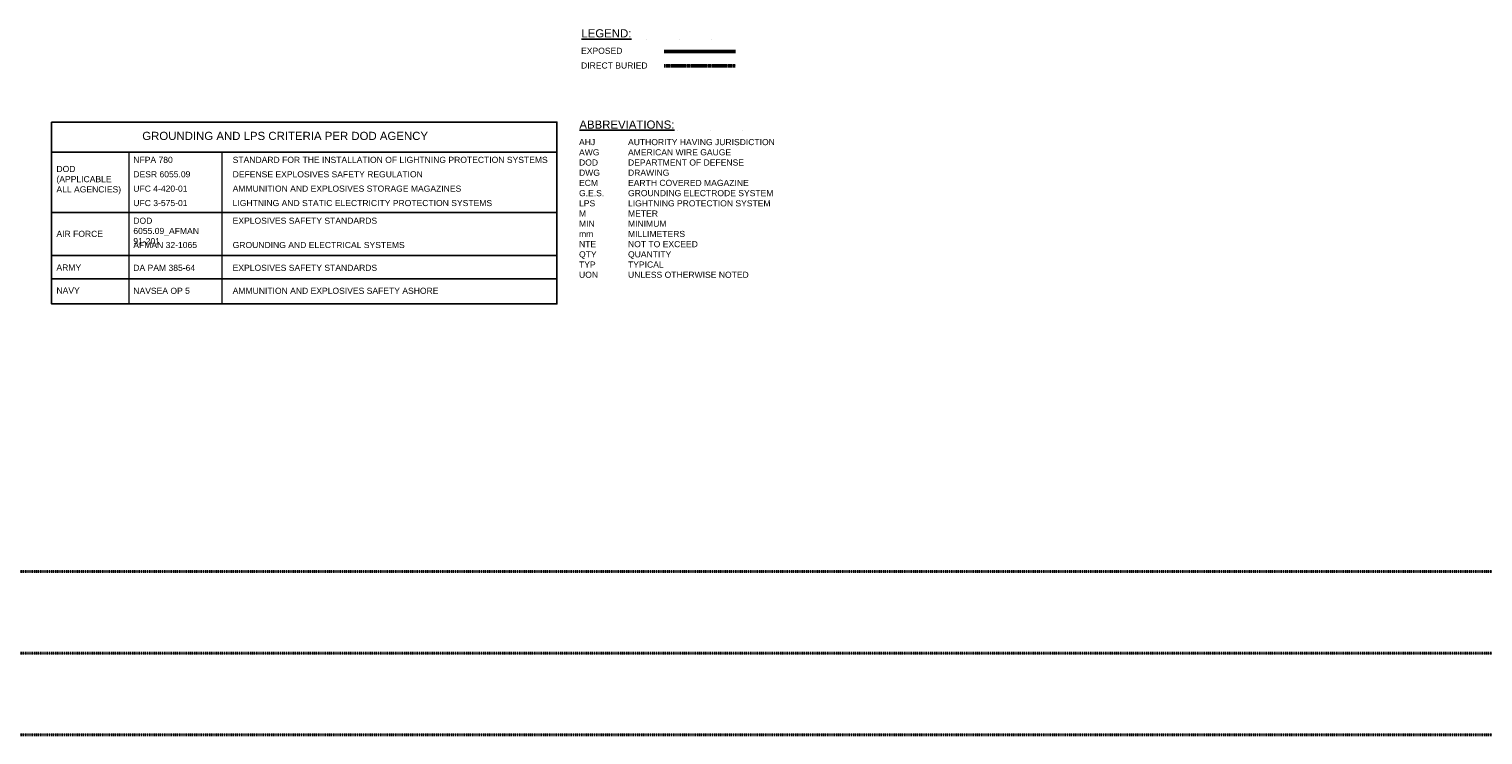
# Model space of a CAD drawing. Header units: inches. Extents: x 0 to 21849, y 0 to 20143.
# Tile 8 of 25: x 3325 to 5462, y 7750 to 8787. Entities that reach past the tile are written whole.
import ezdxf

# ---------------------------------------------------------------- set-up
doc = ezdxf.new("R2010")
doc.units = ezdxf.units.IN
doc.header["$MEASUREMENT"] = 0
doc.linetypes.add('DASHED2', pattern=[0.375, 0.25, -0.125])
doc.linetypes.add('HIDDEN2', pattern=[0.1875, 0.125, -0.0625])
for name, color, linetype, lineweight in [('E-LPS-COND', 92, 'DASHED2', 50), ('E-LPS-ISO', 7, 'DASHED2', 40), ('E-STD-TEXT', 7, 'Continuous', 25)]:
    doc.layers.add(name, color=color, linetype=linetype, lineweight=lineweight)
doc.styles.get("Standard").update_dxf_attribs({"font": 'arial.ttf'})

msp = doc.modelspace()

# ---------------------------------------------------------------- linework, layer by layer
at = {"layer": 'E-LPS-COND', "color": 7, "linetype": 'Continuous'}
msp.add_line((4363.7, 8754.2), (4258.7, 8754.2), dxfattribs=at)
at = {"layer": 'E-LPS-COND', "color": 7}
msp.add_line((4258.9, 8733.1), (4363.9, 8733.1), dxfattribs=at)
at = {"layer": 'E-LPS-ISO', "color": 7, "linetype": 'HIDDEN2'}
for p, q in [((349.8, 7989.7), (7696.4, 7989.7)), ((349.8, 7869.7), (7696.4, 7869.7)), ((349.8, 7749.7), (7696.4, 7749.7))]:
    msp.add_line(p, q, dxfattribs=at)
at = {"layer": 'E-STD-TEXT', "color": 7}
for p, q in [((3358.4, 8606.2), (4101.3, 8606.2)), ((3358.4, 8517.7), (4101.3, 8517.7)), ((3358.4, 8454.7), (4101.3, 8454.7)), ((3358.4, 8420.4), (4101.3, 8420.4))]:
    msp.add_line(p, q, dxfattribs=at)
at = {"layer": 'E-STD-TEXT', "color": 7, "lineweight": 0}
for p, q in [((3472.2, 8606.2), (3472.2, 8383.3)), ((3608.6, 8606.2), (3608.6, 8383.3))]:
    msp.add_line(p, q, dxfattribs=at)
at = {"layer": 'E-STD-TEXT', "color": 7}
msp.add_lwpolyline([(3358.4, 8650.6), (4101.3, 8650.6), (4101.3, 8383.3), (3358.4, 8383.3)], close=True, dxfattribs=at)

# ---------------------------------------------------------------- texts
at = {"layer": 'E-STD-TEXT', "color": 7, "attachment_point": 1}
for s, width, gutter_width, heights, insert, char_height in [('{\\LLEGEND:^I^I^I^I}', 294.889, 48, [14.6], (4137.1, 8787.1), 12), ('\\A1;GROUNDING AND LPS CRITERIA PER DOD AGENCY', 473.741, 24, [0], (3491.7, 8636.3), 12), ('{\\LABBREVIATIONS:^I^I^I^I}', 301.542, 48, [14.6], (4134.2, 8652.9), 12), ('\\A1;NFPA 780', 105.981, 24, [0], (3478.6, 8599.6), 9), ('\\A1;STANDARD FOR THE INSTALLATION OF LIGHTNING PROTECTION SYSTEMS', 472.999, 24, [0], (3624.6, 8599.6), 9), ('\\A1;DOD\\P(APPLICABLE ALL AGENCIES)', 98.866, 24, [49.3], (3365.6, 8586.2), 9), ('\\A1;DESR 6055.09', 157.85, 24, [0], (3478.6, 8578.4), 9), ('\\A1;DEFENSE EXPLOSIVES SAFETY REGULATION', 453.351, 24, [0], (3624.6, 8578.4), 9), ('\\A1;UFC 4-420-01 ', 107.552, 24, [0], (3478.6, 8557.3), 9), ('\\A1;AMMUNITION AND EXPLOSIVES STORAGE MAGAZINES', 447.064, 24, [0], (3624.6, 8557.3), 9), ('\\A1;UFC 3-575-01', 98.907, 24, [0], (3478.6, 8536.1), 9), ('\\A1;LIGHTNING AND STATIC ELECTRICITY PROTECTION SYSTEMS', 458.066, 24, [0], (3624.6, 8536.1), 9), ('\\A1;DOD 6055.09_AFMAN 91-201', 126.463, 24, [53.3], (3478.6, 8510.1), 9), ('\\A1;EXPLOSIVES SAFETY STANDARDS', 385.614, 24, [0], (3624.6, 8510.1), 9), ('\\A1;AIR FORCE', 94.933, 24, [13.2], (3365.6, 8490.8), 9), ('\\A1;AFMAN 32-1065', 111.09, 24, [0], (3478.6, 8474.4), 9), ('\\A1;GROUNDING AND ELECTRICAL SYSTEMS', 423.468, 24, [0], (3624.6, 8474.4), 9), ('\\A1;ARMY', 94.933, 24, [13.2], (3365.6, 8441.3), 9), ('\\A1;DA PAM 385-64', 105.578, 24, [0], (3478.6, 8440.9), 9), ('\\A1;EXPLOSIVES SAFETY STANDARDS', 385.614, 24, [0], (3624.6, 8440.9), 9), ('\\A1;NAVY', 94.933, 24, [13.2], (3365.6, 8407.5), 9), ('\\A1;NAVSEA OP 5', 111.09, 24, [0], (3478.6, 8407.1), 9), ('\\A1;AMMUNITION AND EXPLOSIVES SAFETY ASHORE', 423.468, 24, [0], (3624.6, 8407.1), 9)]:
    msp.add_mtext_dynamic_manual_height_columns(s, width=width, gutter_width=gutter_width, heights=heights, dxfattribs=dict(at, insert=insert, char_height=char_height))
at = {"layer": 'E-STD-TEXT', "color": 7, "char_height": 9, "attachment_point": 1, "line_spacing_factor": 0.8}
for s, width, gutter_width, heights, insert in [('\\A1;\\pxsm1;EXPOSED', 89.254, 48, [11.1], (4136.7, 8759.9)), ('\\A1;\\pxsm1;DIRECT BURIED', 124.328, 43.2, [20.6], (4136.7, 8738.3)), ('\\A1;\\pxsm1;AHJ^I^IAUTHORITY HAVING JURISDICTION\\PAWG^I^IAMERICAN WIRE GAUGE\\PDOD^I^IDEPARTMENT OF DEFENSE\\PDWG^I^IDRAWING\\PECM^I^IEARTH COVERED MAGAZINE\\PG.E.S.^IGROUNDING ELECTRODE SYSTEM\\PLPS^I^ILIGHTNING PROTECTION SYSTEM\\PM^I^IMETER\\PMIN^I^IMINIMUM\\Pmm^I^IMILLIMETERS\\PNTE^I^INOT TO EXCEED\\PQTY^I^IQUANTITY\\PTYP^I^ITYPICAL\\PUON^I^IUNLESS OTHERWISE NOTED', 313.068, 48, [226.7], (4133.7, 8625.7))]:
    msp.add_mtext_dynamic_manual_height_columns(s, width=width, gutter_width=gutter_width, heights=heights, dxfattribs=dict(at, insert=insert))

doc.saveas('drawing.dxf')
